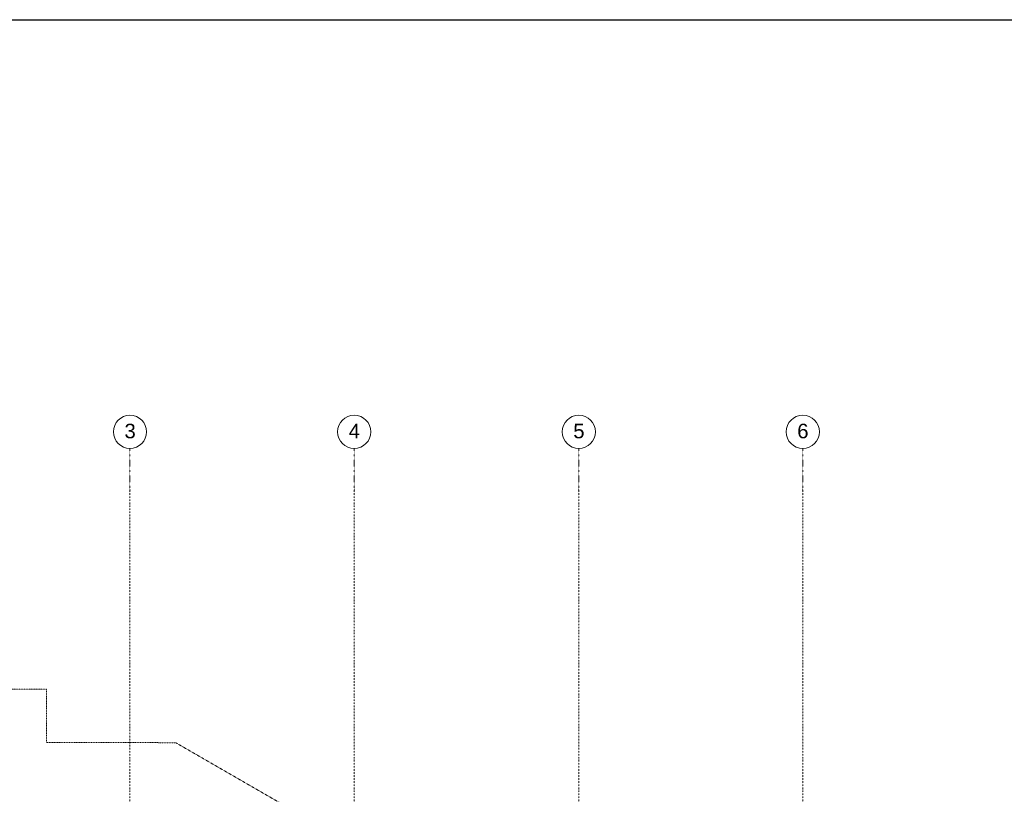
# Model space of a CAD drawing. Header units: centimetres. Extents: x -1589 to 108054, y -205274 to 31709.
# Tile 97 of 256: x 1653 to 4024, y 8342 to 10207. Entities that reach past the tile are written whole.
import ezdxf

# ---------------------------------------------------------------- set-up
doc = ezdxf.new("R2010")
doc.units = ezdxf.units.CM
doc.header["$LTSCALE"] = 0.01
doc.header["$MEASUREMENT"] = 0
doc.linetypes.add('Kropki i Kreski', pattern=[72, 36, -18, 0, -18])
doc.linetypes.add('Przerywana długa', pattern=[100, 50, -50])
doc.layers.add('4_osie.ISTN', color=7, linetype='Continuous')
doc.layers.add('5_opisy.K_IR', color=7, linetype='Continuous')
doc.styles.add('GENERATED_STYLE_1', font='txt')

msp = doc.modelspace()

# ---------------------------------------------------------------- linework, layer by layer
msp.add_lwpolyline([(-853.44225, 4266.96752), (-853.44225, 7236.96752), (-853.44225, 10206.96752), (8116.55775, 10206.96752)])
at = {"layer": '4_osie.ISTN', "color": 7, "linetype": 'Kropki i Kreski', "lineweight": 0}
for p, q in [((1918.63417, 9074.64705), (1918.63417, 9174.64705)), ((2458.63417, 9074.64705), (2458.63417, 9174.64705)), ((2999.3314, 9074.64705), (2999.3314, 9174.64705)), ((3538.63417, 9074.64705), (3538.63417, 9174.64705))]:
    msp.add_line(p, q, dxfattribs=at)
at = {"layer": '4_osie.ISTN', "color": 7, "linetype": 'Kropki i Kreski', "lineweight": 0, "ltscale": 10}
for p, q in [((1918.63417, 5354.63762), (1918.63417, 9074.64705)), ((2458.63417, 5354.63762), (2458.63417, 9074.64705)), ((2999.3314, 5354.63762), (2999.3314, 9074.64705)), ((3538.63417, 5354.63762), (3538.63417, 9074.64705))]:
    msp.add_line(p, q, dxfattribs=at)
at = {"layer": '4_osie.ISTN', "color": 7, "linetype": 'Continuous', "lineweight": 0}
for centre in [(1918.63417, 9214.64705), (2458.63417, 9214.64705), (2999.3314, 9214.64705), (3538.63417, 9214.64705)]:
    msp.add_circle(centre, 40, dxfattribs=at)
at = {"layer": '4_osie.ISTN', "color": 7, "linetype": 'Kropki i Kreski', "lineweight": 0}
for p in [(1918.63417, 9074.64705), (1918.63417, 9074.64705), (2458.63417, 9074.64705), (2458.63417, 9074.64705), (2999.3314, 9074.64705), (2999.3314, 9074.64705), (3538.63417, 9074.64705), (3538.63417, 9074.64705)]:
    msp.add_point(p, dxfattribs=at)
at = {"layer": '5_opisy.K_IR', "color": 8, "linetype": 'Przerywana długa', "lineweight": 5}
msp.add_lwpolyline([(3066.13406, 7209.69862), (3066.2987, 7429.35135), (2686.32364, 8086.83609), (2028.71953, 8466.15769), (1717.36676, 8466.69183), (1717.36676, 8595.08166), (1567.3586, 8595.08166), (1567.36676, 8267.26495)], dxfattribs=at)

# ---------------------------------------------------------------- texts
at = {"layer": '4_osie.ISTN', "color": 7, "lineweight": 0, "char_height": 35, "attachment_point": 4, "style": 'GENERATED_STYLE_1'}
for s, insert in [('\\A1;{\\pql;\\pt0;\\fArial|b0|i0|c238|p38;3}', (1905.35412, 9216.3471)), ('\\A1;{\\pql;\\pt0;\\fArial|b0|i0|c238|p38;4}', (2445.35412, 9216.6471)), ('\\A1;{\\pql;\\pt0;\\fArial|b0|i0|c238|p38;5}', (2986.0509, 9216.35955)), ('\\A1;{\\pql;\\pt0;\\fArial|b0|i0|c238|p38;6}', (3525.35367, 9216.35955))]:
    msp.add_mtext(s, dxfattribs=dict(at, insert=insert))

doc.saveas('drawing.dxf')
